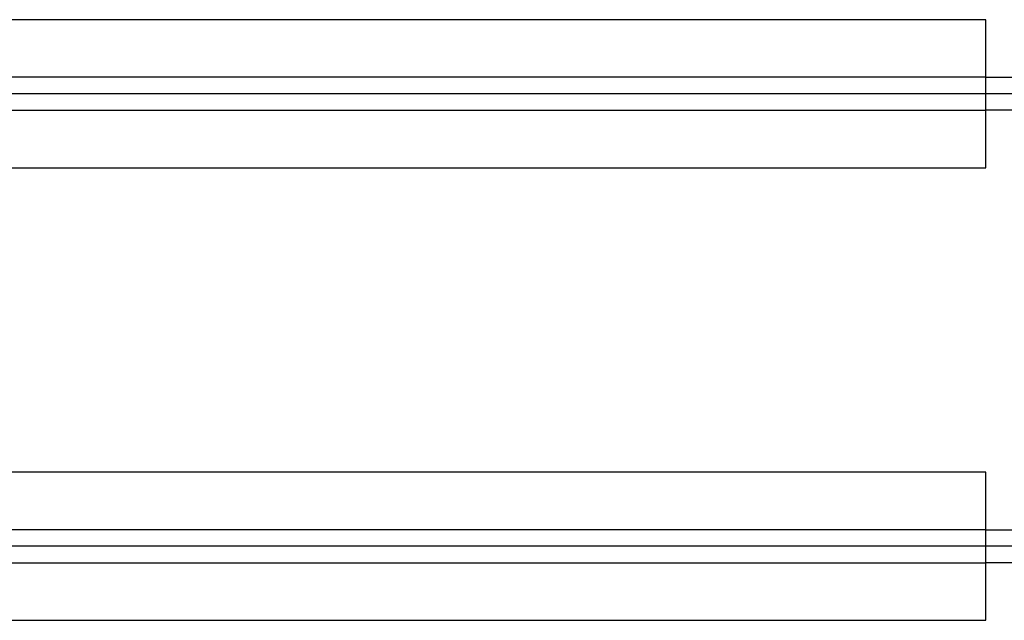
# Model space of a CAD drawing. Extents: x -1507204116 to 3732041488, y -170180604 to 62810664.
# Tile 36 of 54: x 116694 to 128656, y 9967 to 17267. Entities that reach past the tile are written whole.
import ezdxf

# ---------------------------------------------------------------- set-up
doc = ezdxf.new("R2010")
doc.units = 0
doc.header["$LTSCALE"] = 1000
doc.header["$MEASUREMENT"] = 0
doc.layers.add('_ZAŘÍZENÍ', color=7, linetype='CONTINUOUS')

msp = doc.modelspace()

# ---------------------------------------------------------------- linework, layer by layer
at = {"layer": '_ZAŘÍZENÍ', "color": 0, "lineweight": -2}
for p, q in [((136913, 16367), (93583, 16367)), ((136913, 10867), (93583, 10867))]:
    msp.add_line(p, q, dxfattribs=at)
for points in [[(128433, 15467), (128433, 17267), (110833, 17267), (110833, 15467)], [(128433, 9967), (128433, 11767), (110833, 11767), (110833, 9967)]]:
    msp.add_lwpolyline(points, close=True, dxfattribs=at)
for points in [[(128433, 16567), (110833, 16567)], [(128433, 16567), (136913, 16567)], [(110833, 16167), (128433, 16167)], [(136913, 16167), (128433, 16167)], [(128433, 11067), (110833, 11067)], [(128433, 11067), (136913, 11067)], [(110833, 10667), (128433, 10667)], [(136913, 10667), (128433, 10667)]]:
    msp.add_lwpolyline(points, dxfattribs=at)

doc.saveas('drawing.dxf')
